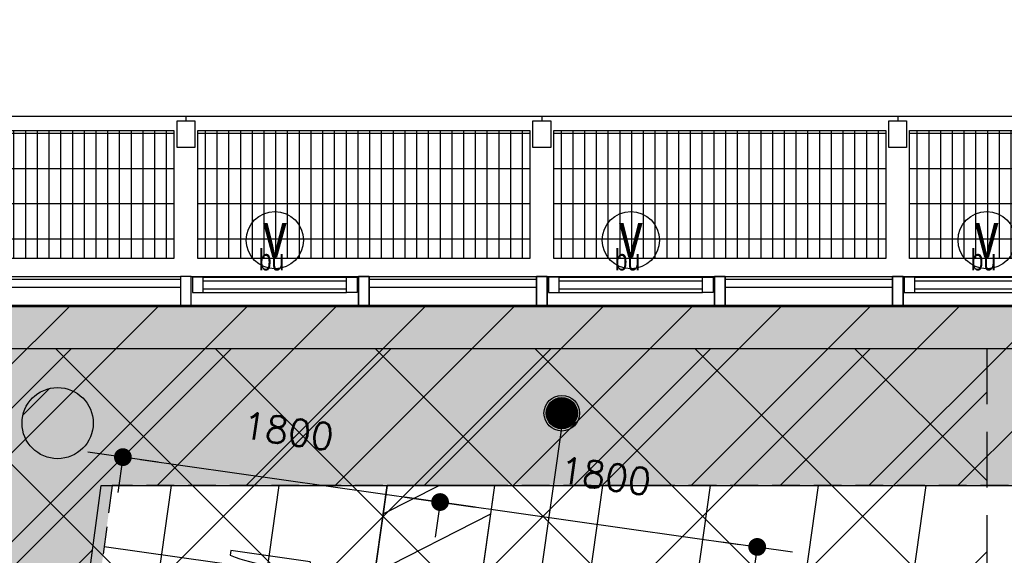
# Model space of a CAD drawing. Header units: millimetres. Extents: x -4107 to 114693, y -37499 to 54671.
# Tile 22 of 156: x 30287 to 35820, y 35702 to 38713. Entities that reach past the tile are written whole.
import ezdxf
from ezdxf.enums import TextEntityAlignment as Align

# ---------------------------------------------------------------- set-up
doc = ezdxf.new("R2010")
doc.units = ezdxf.units.MM
doc.header["$LTSCALE"] = 50
doc.linetypes.add('B0702', pattern=[4.6875, 3.125, -1.5625])
doc.linetypes.add('XREF_06_werkset$0$B0702', pattern=[4.6875, 3.125, -1.5625])
for name, color, linetype in [('FOK_ BRANDSLANGHASPELS', 2, 'Continuous'), ('FOK_08---_MAATVOERING', 2, 'Continuous'), ('FOK_82_LOS MEUBILAIR', 1, 'Continuous'), ('XREF_06_PLAFOND$0$AA00VV4-_SOLID252', 254, 'Continuous'), ('XREF_06_PLAFOND$0$AA45----_PLAFONDAFW', 1, 'Continuous'), ('XREF_06_PLAFOND$0$AI45----_PLAFONDAFW', 2, 'Continuous'), ('XREF_06_Sprinkler installatie$0$WL$1----', 3, 'Continuous'), ('XREF_06_Sprinkler installatie$0$WL524---', 4, 'Continuous'), ('XREF_06_Sprinkler installatie$0$WL6516--', 4, 'Continuous'), ('XREF_06_werkset$0$AA23NH2-_STAAL', 242, 'Continuous'), ('XREF_06_werkset$0$AA28G---_PREFABBETON', 242, 'Continuous'), ('XREF_06_werkset$0$AI28XH2-_STAAL', 1, 'Continuous'), ('XREF_06_werkset$0$AI31----_BUITENKOZ', 242, 'Continuous'), ('XREF_06_werkset$0$AI31XH4-_ALUMINIUM', 242, 'Continuous'), ('XREF_06_werkset$0$AI32XI--_HOUT', 242, 'Continuous'), ('XREF_06_werkset$0$AI35----_PLAFONDS', 242, 'Continuous'), ('XREF_06_werkset$0$AL$1A---_ALGEMEEN', 7, 'Continuous'), ('XREF_06_werkset$0$AL21RO0-_GLASPLAAT', 2, 'Continuous'), ('XREF_06_werkset$0$AL23NH2-_STAAL', 1, 'Continuous'), ('XREF_06_werkset$0$AL28G---_PREFABBETON', 4, 'Continuous'), ('XREF_06_werkset$0$AL28XH2-_STAAL', 4, 'Continuous'), ('XREF_06_werkset$0$AL31----_BUITENKOZ', 2, 'Continuous'), ('XREF_06_werkset$0$AL31XH4-_ALUMINIUM', 2, 'Continuous'), ('XREF_06_werkset$0$AT$1A---_ALGEMEEN', 7, 'Continuous'), ('XREF_06_werkset$0$AT$8A---_HULPLIJNEN', 241, 'Continuous')]:
    doc.layers.add(name, color=color, linetype=linetype)
doc.styles.add('FOK-DIM', font='romans.shx')
doc.styles.add('XREF_06_Sprinkler installatie$0$Standard', font='txt')
doc.styles.add('XREF_06_werkset$0$00_100', font='ABTPR.SHX', dxfattribs={"width": 0.8, "height": 120})
doc.styles.add('XREF_06_werkset$0$02_100', font='B-GBP.SHX', dxfattribs={"width": 0.8, "height": 250})
doc.dimstyles.new('FOK-100', dxfattribs={"dimscale": 100, "dimtxt": 1.5, "dimasz": 1, "dimexe": 2, "dimexo": 0, "dimgap": 2, "dimtad": 1, "dimdec": 0, "dimzin": 11, "dimdsep": 46, "dimtxsty": 'FOK-DIM', "dimblk1": 'DOT', "dimblk2": 'DOT', "dimsah": 1, "dimcen": 2.5, "dimclrd": 256, "dimclre": 256, "dimclrt": 256, "dimadec": 0, "dimazin": 0, "dimtfac": 1, "dimtdec": 0, "dimtix": 1, "dimtmove": 2, "dimatfit": 3, "dimldrblk": 'DOT', "dimfxl": 2, "dimtolj": 1, "dimtzin": 0, "dimarcsym": 0})

# ---------------------------------------------------------------- blocks, each defined once
blk = doc.blocks.new('XREF_06_Sprinkler installatie$0$SP-KOP02')
at = {"color": 0, "linetype": 'Continuous'}
for p, q in [((-0.875, -0.023), (0.023, 0.875)), ((-0.847, -0.219), (0.219, 0.847)), ((-0.843, 0.233), (-0.233, 0.843)), ((-0.786, -0.383), (0.383, 0.786)), ((-0.702, -0.523), (0.523, 0.702)), ((-0.595, -0.641), (0.641, 0.595)), ((-0.469, -0.739), (0.739, 0.469)), ((-0.32, -0.815), (0.815, 0.32)), ((-0.144, -0.863), (0.863, 0.144)), ((0.072, -0.872), (0.872, -0.072)), ((0.381, -0.788), (0.788, -0.381))]:
    blk.add_line(p, q, dxfattribs=at)
at = {"color": 0, "linetype": 'Continuous', "const_width": 0.875}
blk.add_lwpolyline([(-0.438, 0, 1), (0.438, 0, 1)], format="xyb", close=True, dxfattribs=at)
at = {"color": 0, "linetype": 'Continuous'}
for radius in [1, 0.875]:
    blk.add_circle((0, 0), radius, dxfattribs=at)
at = {"color": 0, "linetype": 'Continuous', "style": 'XREF_06_Sprinkler installatie$0$Standard', "flags": 1}
for tag, p in [('SP_MATCODE', (2, 2)), ('SP_TEMP', (2, -3)), ('SP_DOORL', (2, -5)), ('SP_KFACT', (2, -7)), ('SP_SPRHK', (2, -9)), ('SP_KLEP', (2, -11))]:
    blk.add_attdef(tag, p, '', height=1, dxfattribs=at)
blk = doc.blocks.new('XREF_06_Sprinkler installatie')
at = {"layer": 'XREF_06_Sprinkler installatie$0$WL$1----'}
h = blk.add_hatch(dxfattribs=at)
h.set_pattern_fill('JIS_WOOD', color=256, scale=500, style=0)
h.set_pattern_definition([(45, (0, -36464.7), (-250, 250), [])])
h.paths.add_polyline_path([(30743.8, 36094.7), (95370.7, 36094.7), (86389.5, -27327.7), (59723.1, -18673.6), (68740.5, 7763.6), (69241.7, 10785.2), (68849, 13405.9), (67638.6, 16023.5), (65645.6, 18159.9), (63178.4, 19545.4), (60388.2, 20131.5), (28895, 21976)], flags=16)
h.paths.add_polyline_path([(29853.9, 37108.7), (96538.4, 37108.7), (87224.3, -28664.7), (58653.6, -19392.5), (68002.1, 8015.3), (68349.5, 9912.5), (68461.1, 10706.3), (68321.4, 11469.3), (68229.8, 12765.7), (68109.2, 13218.5), (67906.9, 13527.4), (67399.1, 14920.6), (67172.5, 15065.3), (66709.9, 15980.2), (66021.2, 16693), (65104.6, 17592.2), (63974.8, 18325.8), (62832.6, 18841.7), (59822.5, 19383.9), (28023.7, 21252.6)])
for points in [[(29853.9, 37108.7), (96538.4, 37108.7), (87224.3, -28664.7), (58653.6, -19392.5), (68002.1, 8015.3), (68349.5, 9912.5), (68461.1, 10706.3), (68321.4, 11469.3), (68229.8, 12765.7), (68109.2, 13218.5), (67906.9, 13527.4), (67399.1, 14920.6), (67172.5, 15065.3), (66709.9, 15980.2), (66021.2, 16693), (65104.6, 17592.2), (63974.8, 18325.8), (62832.6, 18841.7), (59822.5, 19383.9), (28023.7, 21252.6)], [(30743.8, 36094.7), (95370.7, 36094.7), (86389.5, -27327.7), (59723.1, -18673.6), (68740.5, 7763.6), (69241.7, 10785.2), (68849, 13405.9), (67638.6, 16023.5), (65645.6, 18159.9), (63178.4, 19545.4), (60388.2, 20131.5), (28895, 21976)]]:
    blk.add_lwpolyline(points, close=True, dxfattribs=at)
at = {"layer": 'XREF_06_Sprinkler installatie$0$WL524---'}
blk.add_line((33341.2, 36484.2), (33062.1, 34513.4), dxfattribs=at)
at = {"layer": 'XREF_06_Sprinkler installatie$0$WL6516--', "xscale": 99.9999999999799, "yscale": 100, "zscale": 100, "rotation": 7.589429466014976}
blk.add_blockref('XREF_06_Sprinkler installatie$0$SP-KOP02', (33333.1, 36500.4), dxfattribs=at)
blk = doc.blocks.new('XREF_06_PLAFOND')
at = {"layer": 'XREF_06_PLAFOND$0$AA00VV4-_SOLID252'}
h = blk.add_hatch(color=256, dxfattribs=at)
edge = h.paths.add_edge_path()
edge.add_line((87220.1, -28652.8), (96531.3, 37099.7))
edge.add_line((96531.3, 37099.7), (29925.1, 37099.7))
edge.add_line((29925.1, 37099.7), (27765.5, 20607.3))
edge.add_line((27765.5, 20607.3), (31097.5, 20428.6))
edge.add_line((31097.5, 20428.6), (31103.1, 20519.4))
edge.add_line((31103.1, 20519.4), (31163, 20516.2))
edge.add_line((31163, 20516.2), (31182.2, 20829.6))
edge.add_line((31182.2, 20829.6), (60332.4, 19103.1))
edge.add_arc((59884.7, 10785.2), 8330, -18.83392, 86.91943, ccw=False)
edge.add_line((67768.7, 8096), (58457.3, -19218.5))
edge.add_line((58457.3, -19218.5), (58452.6, -19217))
edge.add_line((58452.6, -19217), (58423.3, -19307.3))
edge.add_line((58423.3, -19307.3), (87220.1, -28652.8))
edge = h.paths.add_edge_path(flags=16)
edge.add_arc((59884.7, 10785.2), 9330, 341.17597, 446.61048)
edge.add_line((60436.4, 20098.9), (31243.3, 21827.8))
edge.add_line((31243.3, 21827.8), (28955.1, 21950.5))
edge.add_line((28955.1, 21950.5), (30807, 36094.7))
edge.add_line((30807, 36094.7), (95373.9, 36094.7))
edge.add_line((95373.9, 36094.7), (86392.8, -27327.7))
edge.add_line((86392.8, -27327.7), (59702.3, -18665.8))
edge.add_line((59702.3, -18665.8), (68715.7, 7774.7))
at = {"layer": 'XREF_06_PLAFOND$0$AA45----_PLAFONDAFW'}
h = blk.add_hatch(dxfattribs=at)
h.set_pattern_fill('ANSI31', color=256, scale=2200, angle=342.02, style=0)
h.set_pattern_definition([(27.02, (0, 0), (-124.9329, 244.9832), [])])
h.paths.add_polyline_path([(30338.2, 21878.2), (30939.3, 21844.1), (32957.3, 36094.8), (32351.4, 36094.8)])
at = {"layer": 'XREF_06_PLAFOND$0$AI45----_PLAFONDAFW'}
h = blk.add_hatch(dxfattribs=at)
h.set_pattern_fill('_USER,_O', color=256, scale=1800, pattern_type=0)
h.set_pattern_definition([(351.94, (60508.5, -17546.5), (252.38, 1782.22), [])])
edge = h.paths.add_edge_path(flags=16)
edge.add_arc((41622.2, 26897.4), 5449.9, 0, 180)
edge.add_arc((41622.2, 26897.4), 5449.9, 180, 360)
h.paths.add_polyline_path([(49833.5, 30277.3), (51633.5, 30277.3), (51633.5, 27677.3), (49833.5, 27677.3)], flags=16)
edge = h.paths.add_edge_path(flags=16)
edge.add_arc((86127.3, 26613.5), 3800, 0, 180)
edge.add_arc((86127.3, 26613.5), 3800, 180, 360)
edge = h.paths.add_edge_path(flags=16)
edge.add_arc((74998.8, -10766.8), 5450, 0, 180)
edge.add_arc((74998.8, -10766.8), 5450, 180, 360)
edge = h.paths.add_edge_path()
edge.add_arc((59888.1, 10791.1), 9323.9, 341.24236, 446.62909)
edge.add_line((60436.4, 20098.9), (31243.3, 21827.8))
edge.add_line((31243.3, 21827.8), (28955.1, 21950.5))
edge.add_line((28955.1, 21950.5), (30807, 36094.7))
edge.add_line((30807, 36094.7), (95373.9, 36094.7))
edge.add_line((95373.9, 36094.7), (86392.8, -27327.7))
edge.add_line((86392.8, -27327.7), (59702.3, -18665.8))
edge.add_line((59702.3, -18665.8), (68716.8, 7792.9))
h = blk.add_hatch(dxfattribs=at)
h.set_pattern_fill('_USER,_O', color=256, scale=600, angle=90, pattern_type=0)
h.set_pattern_definition([(81.94, (95317.84, 35698.9), (-594.073, 84.126), [])])
edge = h.paths.add_edge_path(flags=16)
edge.add_arc((86127.3, 26613.5), 3800, 0, 360)
edge = h.paths.add_edge_path(flags=16)
edge.add_arc((74998.8, -10766.8), 5450, 0, 360)
edge = h.paths.add_edge_path(flags=16)
edge.add_arc((41622.2, 26897.4), 5449.9, 0, 360)
h.paths.add_polyline_path([(49933.5, 30177.3), (51533.5, 30177.3), (51533.5, 27777.3), (49933.5, 27777.3)], flags=16)
edge = h.paths.add_edge_path()
edge.add_arc((59888.1, 10791.1), 9323.9, 341.24236, 446.62909)
edge.add_line((60436.4, 20098.9), (31243.3, 21827.8))
edge.add_line((31243.3, 21827.8), (28955.1, 21950.5))
edge.add_line((28955.1, 21950.5), (30807, 36094.7))
edge.add_line((30807, 36094.7), (95373.9, 36094.7))
edge.add_line((95373.9, 36094.7), (86392.8, -27327.7))
edge.add_line((86392.8, -27327.7), (59702.3, -18665.8))
edge.add_line((59702.3, -18665.8), (68716.8, 7792.9))
at = {"layer": 'XREF_06_PLAFOND$0$AA45----_PLAFONDAFW'}
blk.add_lwpolyline([(30338.2, 21878.2), (30939.3, 21844.1), (32957.3, 36094.8), (32351.4, 36094.8)], close=True, dxfattribs=at)
blk = doc.blocks.new('XREF_06_werkset$0$V-H-28X00B_09145B1')
at = {"layer": 'XREF_06_werkset$0$AA28G---_PREFABBETON'}
blk.add_hatch(color=254, dxfattribs=at).paths.add_polyline_path([(30699.9, 36444.7, 0.57735), (30399.9, 36617.9, 0.57735), (30399.9, 36271.5, 0.57735)])
h = blk.add_hatch(dxfattribs=at)
h.set_pattern_fill('KALKZST', color=1, scale=880, style=0)
h.set_pattern_definition([(45, (60, -1e-10), (-390.278, 390.278), [])])
h.paths.add_polyline_path([(30699.9, 36444.7, 0.57735), (30399.9, 36617.9, 0.57735), (30399.9, 36271.5, 0.57735)])
at = {"layer": 'XREF_06_werkset$0$AL28G---_PREFABBETON'}
blk.add_circle((30499.9, 36444.7), 200, dxfattribs=at)
blk = doc.blocks.new('XREF_06_werkset$0$V-K-39-003Y_B09145W02')
at = {"color": 0, "linetype": 'ByBlock'}
blk.add_lwpolyline([(-60, -9), (-60, 161), (0, 161), (0, -9)], close=True, dxfattribs=at)
blk = doc.blocks.new('XREF_06_werkset$0$V-K-39-003_B09145W02')
at = {"color": 0, "linetype": 'ByBlock'}
blk.add_lwpolyline([(60, -9), (60, 161), (0, 161), (0, -9)], close=True, dxfattribs=at)
blk = doc.blocks.new('XREF_06_werkset$0$V-K-39-005Y_B09145W02')
at = {"color": 0}
blk.add_lwpolyline([(-67, 0), (-67, 85), (0, 85), (0, 0)], close=True, dxfattribs=at)
blk = doc.blocks.new('XREF_06_werkset$0$V-K-39-005_B09145W02')
at = {"color": 0}
blk.add_lwpolyline([(67, 0), (67, 85), (0, 85), (0, 0)], close=True, dxfattribs=at)
blk = doc.blocks.new('XREF_06_werkset$0$V-H-31-00J_B09145W02')
at = {"layer": 'XREF_06_werkset$0$AI31XH4-_ALUMINIUM'}
for p, q in [((60, 80.5), (1000, 80.5)), ((127, 75.5), (933, 75.5)), ((127, -9.5), (933, -9.5)), ((60, -89.5), (1000, -89.5))]:
    blk.add_line(p, q, dxfattribs=at)
at = {"layer": 'XREF_06_werkset$0$AL$1A---_ALGEMEEN'}
blk.add_circle((530, 284), 161, dxfattribs=at)
at = {"layer": 'XREF_06_werkset$0$AL31XH4-_ALUMINIUM'}
for p, q in [((127, 55.5), (933, 55.5)), ((127, 10.5), (933, 10.5))]:
    blk.add_line(p, q, dxfattribs=at)
for name, p in [('XREF_06_werkset$0$V-K-39-003_B09145W02', (0, -80.5)), ('XREF_06_werkset$0$V-K-39-003Y_B09145W02', (1060, -80.5))]:
    blk.add_blockref(name, p, dxfattribs=at)
at = {"layer": 'XREF_06_werkset$0$AL31XH4-_ALUMINIUM', "xscale": 0.8955223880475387}
for name, p in [('XREF_06_werkset$0$V-K-39-005_B09145W02', (67, -9.5)), ('XREF_06_werkset$0$V-K-39-005Y_B09145W02', (993, -9.5))]:
    blk.add_blockref(name, p, dxfattribs=at)
at = {"layer": 'XREF_06_werkset$0$AT$1A---_ALGEMEEN', "color": 7, "style": 'XREF_06_werkset$0$02_100', "width": 0.8}
blk.add_text('v', height=250, dxfattribs=at).set_placement((530, 312.8), align=Align.MIDDLE_CENTER)
at = {"layer": 'XREF_06_werkset$0$AT$8A---_HULPLIJNEN', "color": 1, "style": 'XREF_06_werkset$0$00_100', "width": 0.8}
blk.add_text('bu', height=120, dxfattribs=at).set_placement((440.1, 113.8))
blk = doc.blocks.new('XREF_06_werkset$0$V-H-31-00K_B09145W02')
at = {"layer": 'XREF_06_werkset$0$AI31----_BUITENKOZ'}
for p, q in [((60, 80.5), (1000, 80.5)), ((60, -89.5), (1000, -89.5))]:
    blk.add_line(p, q, dxfattribs=at)
at = {"layer": 'XREF_06_werkset$0$AL31----_BUITENKOZ'}
for p, q in [((60, 65.5), (1000, 65.5)), ((60, 20.5), (1000, 20.5))]:
    blk.add_line(p, q, dxfattribs=at)
for name, p in [('XREF_06_werkset$0$V-K-39-003_B09145W02', (0, -80.5)), ('XREF_06_werkset$0$V-K-39-003Y_B09145W02', (1060, -80.5))]:
    blk.add_blockref(name, p, dxfattribs=at)
blk = doc.blocks.new('XREF_06_werkset$0$281KOF8D')
blk.add_lwpolyline([(-50, -75), (50, -75), (50, 75), (-50, 75)], close=True)
blk = doc.blocks.new('XREF_06_werkset$0$V-H-00-01ZX_09145B1')
at = {"layer": 'XREF_06_werkset$0$AA23NH2-_STAAL', "color": 13}
for p, q in [((67, 805.2), (1933, 805.2)), ((107.9, 820), (107.9, 100)), ((173.9, 820), (173.9, 100)), ((239.9, 820), (239.9, 100)), ((305.9, 820), (305.9, 100)), ((371.9, 820), (371.9, 100)), ((437.9, 820), (437.9, 100)), ((503.9, 820), (503.9, 100)), ((569.9, 820), (569.9, 100)), ((635.9, 820), (635.9, 100)), ((701.9, 820), (701.9, 100)), ((767.9, 820), (767.9, 100)), ((833.9, 820), (833.9, 100)), ((899.9, 820), (899.9, 100)), ((965.9, 820), (965.9, 100)), ((1031.9, 820), (1031.9, 100)), ((1097.9, 820), (1097.9, 100)), ((1163.9, 820), (1163.9, 100)), ((1229.9, 820), (1229.9, 100)), ((1295.9, 820), (1295.9, 100)), ((1361.9, 820), (1361.9, 100)), ((1427.9, 820), (1427.9, 100)), ((1493.9, 820), (1493.9, 100)), ((1559.9, 820), (1559.9, 100)), ((1625.9, 820), (1625.9, 100)), ((1691.9, 820), (1691.9, 100)), ((1757.9, 820), (1757.9, 100)), ((1823.9, 820), (1823.9, 100)), ((1889.9, 820), (1889.9, 100)), ((67, 607.2), (1933, 607.2)), ((67, 409.2), (1933, 409.2)), ((67, 211.2), (1933, 211.2))]:
    blk.add_line(p, q, dxfattribs=at)
at = {"layer": 'XREF_06_werkset$0$AI28XH2-_STAAL'}
for p, q in [((-50, 901), (50, 901)), ((1950, 901), (2050, 901))]:
    blk.add_line(p, q, dxfattribs=at)
at = {"layer": 'XREF_06_werkset$0$AL21RO0-_GLASPLAAT', "color": 3}
blk.add_lwpolyline([(0, 900), (2000, 900)], dxfattribs=at)
at = {"layer": 'XREF_06_werkset$0$AL23NH2-_STAAL'}
blk.add_lwpolyline([(1933, 100), (67, 100), (67, 820), (67, 820), (67, 820), (1933, 820), (1933, 100), (1933, 100)], close=True, dxfattribs=at)
at = {"layer": 'XREF_06_werkset$0$AL28XH2-_STAAL'}
for p, q in [((0, 901), (0, 875)), ((2000, 901), (2000, 875))]:
    blk.add_line(p, q, dxfattribs=at)
at = {"layer": 'XREF_06_werkset$0$AL28XH2-_STAAL', "xscale": -1}
for p in [(0, 800), (2000, 800)]:
    blk.add_blockref('XREF_06_werkset$0$281KOF8D', p, dxfattribs=at)
blk = doc.blocks.new('XREF_06_werkset')
at = {"layer": 'XREF_06_werkset$0$AI31----_BUITENKOZ'}
for points in [[(29652.1, 36324.7), (29775.9, 37269.7), (31190.9, 37269.7)], [(29820.7, 36302.7), (29925.1, 37099.7), (31190.9, 37099.7)]]:
    blk.add_lwpolyline(points, dxfattribs=at)
at = {"layer": 'XREF_06_werkset$0$AI32XI--_HOUT'}
blk.add_line((30071.3, 36864.7), (96260.2, 36864.3), dxfattribs=at)
at = {"layer": 'XREF_06_werkset$0$AI35----_PLAFONDS', "linetype": 'XREF_06_werkset$0$B0702'}
blk.add_lwpolyline([(68715.7, 7774.7), (59702.3, -18665.8), (86392.8, -27327.7), (95373.9, 36094.7), (30807, 36094.7), (28955, 21950.5), (31243.3, 21827.8), (60436.4, 20098.9, -0.495504)], format="xyb", close=True, dxfattribs=at)
at = {"layer": 'XREF_06_werkset$0$AL31----_BUITENKOZ'}
for points in [[(29667, 36322.8), (29789, 37254.7), (31190.9, 37254.7)], [(29711.6, 36316.9), (29828.5, 37209.7), (31190.9, 37209.7)]]:
    blk.add_lwpolyline(points, dxfattribs=at)
for name, p in [('XREF_06_werkset$0$V-H-00-01ZX_09145B1', (29220.9, 37269.7)), ('XREF_06_werkset$0$V-H-00-01ZX_09145B1', (31220.9, 37269.7)), ('XREF_06_werkset$0$V-H-00-01ZX_09145B1', (33220.9, 37269.7)), ('XREF_06_werkset$0$V-H-00-01ZX_09145B1', (35220.9, 37269.7)), ('XREF_06_werkset$0$V-H-31-00J_B09145W02', (31190.9, 37189.2)), ('XREF_06_werkset$0$V-H-31-00J_B09145W02', (33190.9, 37189.2)), ('XREF_06_werkset$0$V-H-31-00J_B09145W02', (35190.9, 37189.2)), ('XREF_06_werkset$0$V-H-31-00K_B09145W02', (32190.9, 37189.2)), ('XREF_06_werkset$0$V-H-31-00K_B09145W02', (34190.9, 37189.2)), ('XREF_06_werkset$0$V-H-28X00B_09145B1', (0, 0))]:
    blk.add_blockref(name, p)
blk = doc.blocks.new('DOT')
at = {"color": 0}
blk.add_line((-2, 0), (2, 0), dxfattribs=at)
at = {"color": 0, "const_width": 0.5}
blk.add_lwpolyline([(-0.25, 0, 1), (0.25, 0, 1)], format="xyb", close=True, dxfattribs=at)
blk = doc.blocks.new('*D85')
at = {"layer": 'Defpoints', "color": 0}
for p in [(30866.9, 36253.5), (32649.1, 36001.1), (32649.1, 36001.1)]:
    blk.add_point(p, dxfattribs=at)
at = {"layer": 'FOK_08---_MAATVOERING', "lineweight": -2}
for p, q in [((30866.9, 36253.5), (30838.9, 36055.5)), ((30965.9, 36239.5), (32550.1, 36015.2)), ((32649.1, 36001.1), (32621.1, 35803.1))]:
    blk.add_line(p, q, dxfattribs=at)
at = {"layer": 'FOK_08---_MAATVOERING', "lineweight": -2, "xscale": 100, "yscale": 100, "zscale": 100}
for p, rotation in [((30866.9, 36253.5), 171.939999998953), ((32649.1, 36001.1), 351.939999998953)]:
    blk.add_blockref('DOT', p, dxfattribs=dict(at, rotation=rotation))
at = {"layer": 'FOK_08---_MAATVOERING', "insert": (31796.6, 36399.6), "char_height": 150, "attachment_point": 5, "rotation": 351.94, "style": 'FOK-DIM'}
blk.add_mtext('\\A1;1800', dxfattribs=at)
blk = doc.blocks.new('WP 1600-800')
at = {"linetype": 'Continuous'}
for p, q in [((701.5, 1636.1), (940, 1636.1)), ((569, 1600.1), (595.5, 1600.1)), ((569, 1600.1), (569, 1149.6)), ((648.5, 1600.1), (675, 1600.1)), ((648.5, 1600.1), (648.5, 1149.6)), ((940, 1564.1), (701.5, 1564.1)), ((966.5, 1600.1), (1022, 1600.1)), ((648.5, 1427.8), (620.3, 1427.8)), ((620.9, 1321.8), (648.5, 1321.8)), ((701.5, 1185.6), (940, 1185.6)), ((569, 1149.6), (595.5, 1149.6)), ((648.5, 1149.6), (675, 1149.6)), ((935.6, 1113), (697.1, 1113)), ((966.5, 1149.6), (1022, 1149.6))]:
    blk.add_line(p, q, dxfattribs=at)
blk.add_lwpolyline([(1133.9, 2274.8), (1933.9, 2274.8), (1933.9, 474.8), (1133.9, 474.8)], close=True)
for centre, radius, start, end in [((712.7, 1600.1), 37.7, 107.2856, 252.7144), ((928.8, 1600.1), 37.7, 287.2856, 72.7144), ((-348.6, 1374.8), 970.6, 346.5803, 13.4197), ((77.9, 1374.8), 970.6, 346.5803, 13.4197), ((710.9, 1148.6), 38.2, 104.3544, 248.7073), ((926.1, 1150), 38.2, 284.3544, 68.7073)]:
    blk.add_arc(centre, radius, start, end, dxfattribs=at)
blk = doc.blocks.new('*D140')
at = {"layer": 'Defpoints', "color": 0}
for p in [(32649.1, 36001.1), (34431.3, 35748.8), (34431.3, 35748.8)]:
    blk.add_point(p, dxfattribs=at)
at = {"layer": 'FOK_08---_MAATVOERING', "lineweight": -2}
for p, q in [((32649.1, 36001.1), (32621.1, 35803.1)), ((32748.1, 35987.1), (34332.3, 35762.8)), ((34431.3, 35748.8), (34403.3, 35550.7))]:
    blk.add_line(p, q, dxfattribs=at)
at = {"layer": 'FOK_08---_MAATVOERING', "lineweight": -2, "xscale": 100, "yscale": 100, "zscale": 100}
for p, rotation in [((32649.1, 36001.1), 171.9399999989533), ((34431.3, 35748.8), 351.9399999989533)]:
    blk.add_blockref('DOT', p, dxfattribs=dict(at, rotation=rotation))
at = {"layer": 'FOK_08---_MAATVOERING', "insert": (33578.8, 36147.2), "char_height": 150, "attachment_point": 5, "rotation": 351.94, "style": 'FOK-DIM'}
blk.add_mtext('\\A1;1800', dxfattribs=at)
blk = doc.blocks.new('A$C4D8164B4')
at = {"layer": 'FOK_ BRANDSLANGHASPELS', "color": 2}
blk.add_circle((20000, 20000), 20000, dxfattribs=at)

msp = doc.modelspace()

# ---------------------------------------------------------------- hatches: boundary and pattern name
at = {"layer": 'FOK_08---_MAATVOERING'}
h = msp.add_hatch(dxfattribs=at)
h.set_pattern_fill('ANSI37', color=254, scale=200, style=0)
h.paths.add_polyline_path([(35720.9, 20811), (28026.6, 21249.2), (30071.3, 36864.7), (35720.9, 36864.6)])

# ---------------------------------------------------------------- linework, layer by layer
at = {"layer": 'FOK_08---_MAATVOERING', "color": 13, "linetype": 'B0702', "ltscale": 2}
msp.add_lwpolyline([(35720.9, 20811), (28026.6, 21249.2), (30071.3, 36864.7), (35720.9, 36864.6)], close=True, dxfattribs=at)

# ---------------------------------------------------------------- block references
for name in ['XREF_06_werkset', 'XREF_06_PLAFOND', 'XREF_06_PLAFOND', 'XREF_06_Sprinkler installatie', 'XREF_06_Sprinkler installatie']:
    msp.add_blockref(name, (0, 0))
at = {"layer": 'FOK_ BRANDSLANGHASPELS', "color": 5}
msp.add_blockref('A$C4D8164B4', (17554.1, 14671.5), dxfattribs=at)
at = {"layer": 'FOK_82_LOS MEUBILAIR', "rotation": 261.9400000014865}
msp.add_blockref('WP 1600-800', (30415.5, 36452.7), dxfattribs=at)

# ---------------------------------------------------------------- dimensions: what is measured, and where the dimension line sits
at = {"layer": 'FOK_08---_MAATVOERING'}
for base, p1, p2, picture, middle in [((32649.1, 36001.1), (30866.9, 36253.5), (32649.1, 36001.1), '*D85', (31796.6, 36399.6)), ((34431.3, 35748.8), (32649.1, 36001.1), (34431.3, 35748.8), '*D140', (33578.8, 36147.2))]:
    dim = msp.add_linear_dim(base=base, p1=p1, p2=p2, angle=171.94, dimstyle='FOK-100', dxfattribs=at)
    dim.commit()
    dim.dimension.update_dxf_attribs({"geometry": picture, "text_midpoint": middle})

doc.saveas('drawing.dxf')
